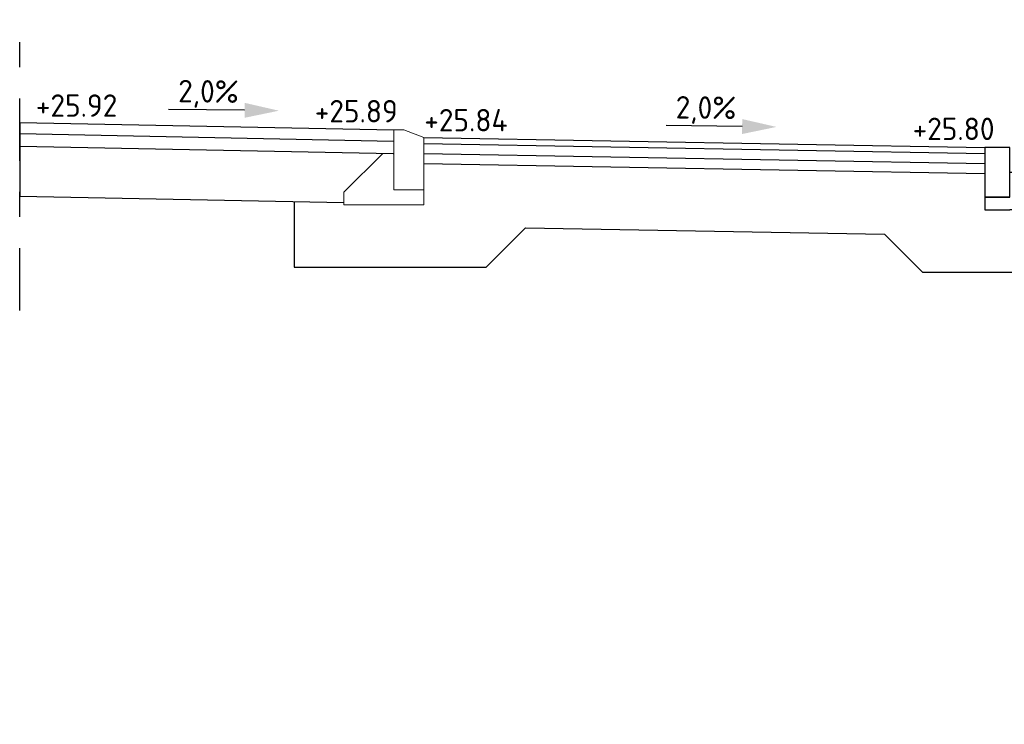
# Model space of a CAD drawing. Header units: metres. Extents: x 196651 to 397723, y 354703 to 710691.
# Tile 219 of 256: x 198843.79 to 198847.74, y 355302.32 to 355305.14. Entities that reach past the tile are written whole.
import ezdxf
from ezdxf.enums import TextEntityAlignment as Align

# ---------------------------------------------------------------- set-up
doc = ezdxf.new("R2010")
doc.units = ezdxf.units.M
doc.header["$MEASUREMENT"] = 0
doc.linetypes.add('DASHDOT2', pattern=[0.5, 0.25, -0.125, 0, -0.125])
doc.layers.add('X-XX-AL-AANPIJLING-M', color=7, linetype='Continuous', lineweight=18)
doc.layers.add('X-XX-XX-DETAIL1-G', color=1, linetype='Continuous', lineweight=18)
for name, color, linetype in [('X-XX-NIEUW-DETAIL-G', 1, 'Continuous'), ('X-XX-NIEUW-DETAIL-S', 1, 'Continuous'), ('X-XX-NIEUW-DETAIL-T', 3, 'Continuous')]:
    doc.layers.add(name, color=color, linetype=linetype)
doc.styles.add('NLCS-ISO', font='NLCS-ISO.ttf')
doc.styles.add('NLCS-ISO-T18', font='NLCS-ISO.ttf')
doc.dimstyles.new('Jens 1_50 - standaard', dxfattribs={"dimscale": 0.05, "dimtxt": 1.8, "dimasz": 1.8, "dimexe": 2, "dimexo": 2, "dimgap": 0.7, "dimtad": 1, "dimzin": 0, "dimdsep": 46, "dimtxsty": 'NLCS-ISO', "dimcen": 2.5, "dimdle": 2, "dimse1": 1, "dimse2": 1, "dimclrd": 256, "dimclre": 256, "dimclrt": 256, "dimadec": 1, "dimazin": 0, "dimtfac": 1, "dimtdec": 3, "dimtofl": 0, "dimtmove": 1, "dimatfit": 0, "dimfxl": 2, "dimfxlon": 1, "dimtfillclr": 254, "dimtolj": 1, "dimtzin": 0, "dimlwd": 18, "dimlwe": 18, "dimarcsym": 0})

# ---------------------------------------------------------------- blocks, each defined once
blk = doc.blocks.new('*U175')
blk.add_lwpolyline([(0.1, 0), (0, 0), (0, -0.2), (0.1, -0.2), (0.1, 0)], close=True)
for points in [[(0.1, -0.2), (0.1, -0.1), (0.15, -0.1)], [(0.1, -0.2), (0, -0.2), (0, -0.25), (0.1, -0.25)], [(0.2, -0.25), (0.1, -0.25)]]:
    blk.add_lwpolyline(points)
at = {"flags": 128}
for points in [[(0.2, -0.2), (0.15, -0.1)], [(0.2, -0.2), (0.2, -0.25)]]:
    blk.add_lwpolyline(points, dxfattribs=at)
blk = doc.blocks.new('*U180')
blk.add_hatch(color=5).paths.add_polyline_path([(0.1512, 0.0322), (0.1524, 0.0922), (0.2894, 0.0595)])
at = {"color": 5, "flags": 128}
blk.add_lwpolyline([(0.1518, 0.0622), (-0.1534, 0.0683)], dxfattribs=at)
at = {"insert": (0.0083, 0.1844), "char_height": 0.09, "width": 1.310814, "attachment_point": 2, "rotation": 358.8542, "style": 'NLCS-ISO-T18'}
blk.add_mtext('2,0%', dxfattribs=at)
blk = doc.blocks.new('*D1696')
at = {"layer": 'Defpoints', "color": 0, "transparency": 16777216}
for p in [(198843.7891, 355304.3921), (198845.2891, 355304.3621), (198845.2891, 355300.7449)]:
    blk.add_point(p, dxfattribs=at)
at = {"layer": 'X-XX-AL-AANPIJLING-M', "linetype": 'Continuous', "lineweight": 18, "transparency": 16777216}
blk.add_line((198843.8791, 355300.7449), (198845.1991, 355300.7449), dxfattribs=at)
at = {"layer": 'X-XX-AL-AANPIJLING-M', "transparency": 16777216}
for points in [[(198843.8791, 355300.7599), (198843.8791, 355300.7299), (198843.7891, 355300.7449)], [(198845.1991, 355300.7599), (198845.1991, 355300.7299), (198845.2891, 355300.7449)]]:
    blk.add_solid(points, dxfattribs=at)
at = {"layer": 'X-XX-AL-AANPIJLING-M', "transparency": 16777216, "insert": (198844.5391, 355300.8249), "char_height": 0.09, "attachment_point": 5, "style": 'NLCS-ISO'}
blk.add_mtext('\\A1;1.50', dxfattribs=at)
blk = doc.blocks.new('*D1697')
at = {"layer": 'Defpoints', "color": 0, "transparency": 16777216}
for p in [(198845.4091, 355304.3321), (198847.6591, 355304.2921), (198847.6591, 355300.7449)]:
    blk.add_point(p, dxfattribs=at)
at = {"layer": 'X-XX-AL-AANPIJLING-M', "linetype": 'Continuous', "lineweight": 18, "transparency": 16777216}
blk.add_line((198845.4991, 355300.7449), (198847.5691, 355300.7449), dxfattribs=at)
at = {"layer": 'X-XX-AL-AANPIJLING-M', "transparency": 16777216}
for points in [[(198845.4991, 355300.7599), (198845.4991, 355300.7299), (198845.4091, 355300.7449)], [(198847.5691, 355300.7599), (198847.5691, 355300.7299), (198847.6591, 355300.7449)]]:
    blk.add_solid(points, dxfattribs=at)
at = {"layer": 'X-XX-AL-AANPIJLING-M', "transparency": 16777216, "insert": (198846.5341, 355300.8249), "char_height": 0.09, "attachment_point": 5, "style": 'NLCS-ISO'}
blk.add_mtext('\\A1;2.25', dxfattribs=at)
blk = doc.blocks.new('*D1707')
at = {"layer": 'Defpoints', "color": 0, "transparency": 16777216}
for p in [(198843.7891, 355304.6421), (198845.2891, 355304.6121), (198845.2891, 355300.9949)]:
    blk.add_point(p, dxfattribs=at)
at = {"layer": 'X-XX-AL-AANPIJLING-M', "linetype": 'Continuous', "lineweight": 18, "transparency": 16777216}
blk.add_line((198843.8791, 355300.9949), (198845.1991, 355300.9949), dxfattribs=at)
at = {"layer": 'X-XX-AL-AANPIJLING-M', "transparency": 16777216}
for points in [[(198843.8791, 355301.0099), (198843.8791, 355300.9799), (198843.7891, 355300.9949)], [(198845.1991, 355301.0099), (198845.1991, 355300.9799), (198845.2891, 355300.9949)]]:
    blk.add_solid(points, dxfattribs=at)
at = {"layer": 'X-XX-AL-AANPIJLING-M', "transparency": 16777216, "insert": (198844.5391, 355301.0749), "char_height": 0.09, "attachment_point": 5, "style": 'NLCS-ISO'}
blk.add_mtext('\\A1;Trottoir', dxfattribs=at)
blk = doc.blocks.new('*D1708')
at = {"layer": 'Defpoints', "color": 0, "transparency": 16777216}
for p in [(198845.4091, 355304.5821), (198847.6591, 355304.5421), (198847.6591, 355300.9949)]:
    blk.add_point(p, dxfattribs=at)
at = {"layer": 'X-XX-AL-AANPIJLING-M', "linetype": 'Continuous', "lineweight": 18, "transparency": 16777216}
blk.add_line((198845.4991, 355300.9949), (198847.5691, 355300.9949), dxfattribs=at)
at = {"layer": 'X-XX-AL-AANPIJLING-M', "transparency": 16777216}
for points in [[(198845.4991, 355301.0099), (198845.4991, 355300.9799), (198845.4091, 355300.9949)], [(198847.5691, 355301.0099), (198847.5691, 355300.9799), (198847.6591, 355300.9949)]]:
    blk.add_solid(points, dxfattribs=at)
at = {"layer": 'X-XX-AL-AANPIJLING-M', "transparency": 16777216, "insert": (198846.5341, 355301.0884), "char_height": 0.09, "attachment_point": 5, "style": 'NLCS-ISO'}
blk.add_mtext('\\A1;Fietspad', dxfattribs=at)

msp = doc.modelspace()

# ---------------------------------------------------------------- linework, layer by layer
at = {"layer": 'X-XX-NIEUW-DETAIL-G', "color": 6, "linetype": 'DASHDOT2', "flags": 128}
msp.add_lwpolyline([(198843.7891, 355303.9784), (198843.7891, 355305.1437)], dxfattribs=at)
at = {"layer": 'X-XX-NIEUW-DETAIL-S', "flags": 128}
for points in [[(198843.7891, 355304.7321), (198845.2891, 355304.7021)], [(198843.7891, 355304.7321), (198843.7891, 355304.4371)], [(198843.7891, 355304.6871), (198845.2882, 355304.6571)], [(198845.4091, 355304.6721), (198847.6591, 355304.6321)], [(198843.7891, 355304.6371), (198845.2872, 355304.6071)], [(198845.4091, 355304.6471), (198847.6591, 355304.6071)], [(198845.4091, 355304.6071), (198847.6591, 355304.5671)], [(198845.4091, 355304.5671), (198847.6591, 355304.5271)], [(198843.7891, 355304.4371), (198845.0891, 355304.4111)], [(198844.8891, 355304.4146), (198844.8891, 355304.1521), (198845.2891, 355304.1521), (198845.6591, 355304.1521), (198845.8168, 355304.3098), (198847.257, 355304.2842), (198847.4091, 355304.1321), (198848.1591, 355304.1321), (198848.1591, 355304.3821), (198847.8591, 355304.3821)]]:
    msp.add_lwpolyline(points, dxfattribs=at)
at = {"layer": 'X-XX-XX-DETAIL1-G', "flags": 128}
for points in [[(198845.4091, 355304.6721), (198845.4091, 355304.4621), (198845.2891, 355304.4621), (198845.2891, 355304.7021), (198845.3291, 355304.7021)], [(198845.2891, 355304.4021), (198845.0891, 355304.4021), (198845.0891, 355304.4521), (198845.2449, 355304.6079), (198845.2891, 355304.6071), (198845.2891, 355304.4621), (198845.4091, 355304.4621), (198845.4091, 355304.4021)]]:
    msp.add_lwpolyline(points, close=True, dxfattribs=at)

# ---------------------------------------------------------------- block references
at = {"layer": 'X-XX-NIEUW-DETAIL-S'}
msp.add_blockref('*U175', (198847.6591, 355304.6321), dxfattribs=at)
at = {"layer": 'X-XX-NIEUW-DETAIL-T', "rotation": 0.477254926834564}
for p in [(198844.5396, 355304.7171), (198846.5346, 355304.6521)]:
    msp.add_blockref('*U180', p, dxfattribs=at)

# ---------------------------------------------------------------- texts
at = {"layer": 'X-XX-NIEUW-DETAIL-T', "style": 'NLCS-ISO-T18'}
for s, p in [('+25.92', (198844.0172, 355304.7276)), ('+25.89', (198845.1386, 355304.7051)), ('+25.84', (198845.5783, 355304.6691)), ('+25.80', (198847.5338, 355304.6343))]:
    msp.add_text(s, height=0.09, dxfattribs=at).set_placement(p, align=Align.BOTTOM_CENTER)

# ---------------------------------------------------------------- dimensions: what is measured, and where the dimension line sits
at = {"layer": 'X-XX-AL-AANPIJLING-M'}
for base, p1, p2, text, picture, middle in [((198845.2891, 355300.9949), (198843.7891, 355304.6421), (198845.2891, 355304.6121), 'Trottoir', '*D1707', (198844.5391, 355301.0749)), ((198847.6591, 355300.9949), (198845.4091, 355304.5821), (198847.6591, 355304.5421), 'Fietspad', '*D1708', (198846.5341, 355301.0884))]:
    dim = msp.add_linear_dim(base=base, p1=p1, p2=p2, text=text, dimstyle='Jens 1_50 - standaard', dxfattribs=at)
    dim.commit()
    dim.dimension.update_dxf_attribs({"geometry": picture, "text_midpoint": middle})
for base, p1, p2, picture, middle in [((198845.2891, 355300.7449), (198843.7891, 355304.3921), (198845.2891, 355304.3621), '*D1696', (198844.5391, 355300.8249)), ((198847.6591, 355300.7449), (198845.4091, 355304.3321), (198847.6591, 355304.2921), '*D1697', (198846.5341, 355300.8249))]:
    dim = msp.add_linear_dim(base=base, p1=p1, p2=p2, dimstyle='Jens 1_50 - standaard', dxfattribs=at)
    dim.commit()
    dim.dimension.update_dxf_attribs({"geometry": picture, "text_midpoint": middle})

doc.saveas('drawing.dxf')
